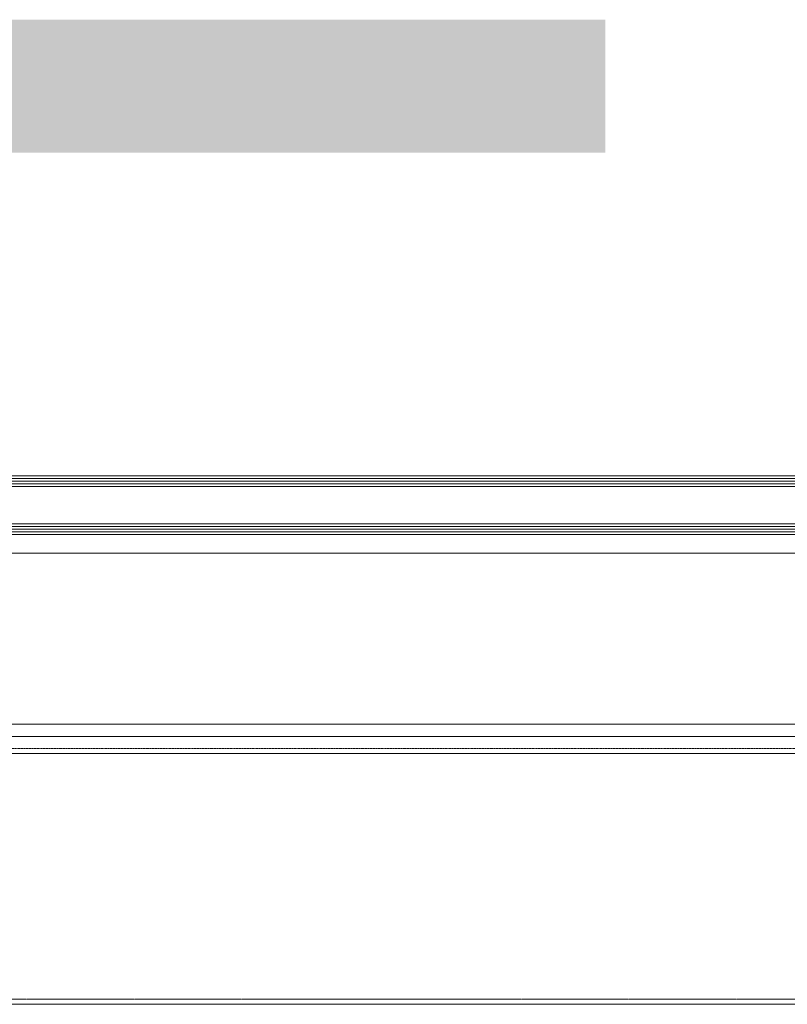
# Model space of a CAD drawing. Header units: millimetres. Extents: x -226731 to 126254, y -16359 to 60195.
# Tile 195 of 256: x -152588 to -152299, y 20779 to 21150. Entities that reach past the tile are written whole.
import ezdxf

# ---------------------------------------------------------------- set-up
doc = ezdxf.new("R2010")
doc.units = ezdxf.units.MM
doc.header["$LTSCALE"] = 0.1
doc.header["$MEASUREMENT"] = 0
doc.linetypes.add('HIDDEN', pattern=[0.375, 0.25, -0.125])
doc.layers.add('3_Hatch', color=8, linetype='Continuous', lineweight=0)
doc.layers.add('GUARD RAIL', color=80, linetype='Continuous')

# ---------------------------------------------------------------- blocks, each defined once
blk = doc.blocks.new('*U426')
at = {"layer": '3_Hatch', "color": 8}
for p, q in [((-29.99, 199.78), (-1150, 199.78)), ((-28.4, 105.47), (-1150, 105.47)), ((-30.03, 98.97), (-1150, 98.97)), ((-29.51, 94.41), (-1150, 94.41)), ((-29.56, 30.01), (-1150, 30.01)), ((-1150, 23, 0), (-7.48, 23)), ((-1150, 22, 0), (-7.48, 22)), ((-1150, 21, 0), (-7.48, 21)), ((-1150, 20, 0), (-7.48, 20)), ((-1150, 19, 0), (-7.48, 19)), ((-1150, 5, 0), (-7.48, 5)), ((-1150, 4, 0), (-7.48, 4)), ((-1150, 3, 0), (-7.48, 3)), ((-1150, 2, 0), (-7.48, 2)), ((-1150, 1, 0), (-7.48, 1))]:
    blk.add_line(p, q, dxfattribs=at)
at = {"layer": '3_Hatch', "color": 8, "linetype": 'HIDDEN', "ltscale": 5}
blk.add_line((-29.99, 197.78), (-1150, 197.78), dxfattribs=at)
at = {"layer": '3_Hatch', "color": 8, "linetype": 'HIDDEN'}
blk.add_line((-30.03, 103.48), (-1150, 103.48), dxfattribs=at)

msp = doc.modelspace()

# ---------------------------------------------------------------- linework, layer by layer
at = {"layer": 'GUARD RAIL', "color": 8, "linetype": 'Continuous', "const_width": 50}
msp.add_lwpolyline([(-164851.16, 21124.62), (-152367.94, 21124.63)], dxfattribs=at)

# ---------------------------------------------------------------- block references
at = {"layer": '3_Hatch', "color": 8, "rotation": 179.9999999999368}
msp.add_blockref('*U426', (-152871.95, 20978.95), dxfattribs=at)

doc.saveas('drawing.dxf')
